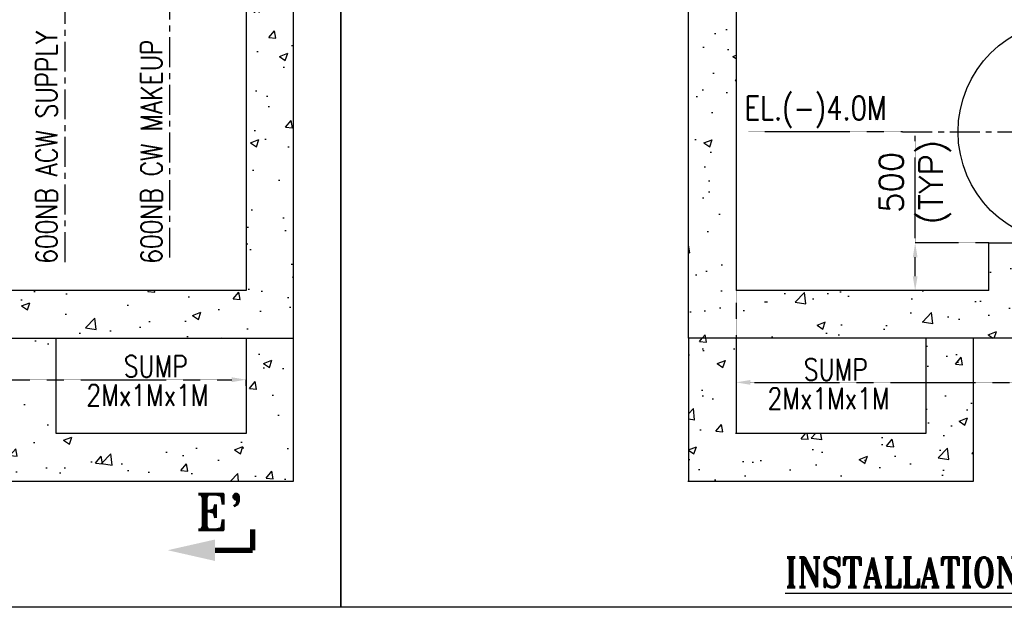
# Model space of a CAD drawing. Header units: inches. Extents: x -341304 to 31571016, y -692717 to 2132253.
# Tile 90 of 256: x 654891 to 696259, y -426170 to -401500. Entities that reach past the tile are written whole.
import ezdxf
from ezdxf.enums import TextEntityAlignment as Align

# ---------------------------------------------------------------- set-up
doc = ezdxf.new("R2010")
doc.units = ezdxf.units.IN
doc.header["$MEASUREMENT"] = 0
doc.linetypes.add('CENTER', pattern=[2, 1.25, -0.25, 0.25, -0.25])
for name, color, linetype in [('0-CL', 8, 'CENTER'), ('0-CW RETURN', 1, 'Continuous'), ('CWPIPES', 7, 'Continuous'), ('DIM', 1, 'Continuous'), ('text', 3, 'Continuous')]:
    doc.layers.add(name, color=color, linetype=linetype)
doc.styles.add('ROMANS', font='romans')
doc.styles.add('ROMANT', font='romant', dxfattribs={"height": 5})
doc.dimstyles.new('User-300', dxfattribs={"dimscale": 400, "dimtxt": 1.5, "dimasz": 1.25, "dimexe": 1, "dimexo": 1, "dimgap": 0.4, "dimtad": 1, "dimdec": 0, "dimlfac": 0.5, "dimzin": 0, "dimdsep": 46, "dimtxsty": 'ROMANS', "dimcen": 1, "dimclrd": 8, "dimclre": 8, "dimclrt": 3, "dimadec": 0, "dimazin": 0, "dimtfac": 1, "dimtdec": 0, "dimtix": 1, "dimtofl": 0, "dimtmove": 0, "dimatfit": 3, "dimfxl": 1, "dimtolj": 1, "dimtzin": 0, "dimarcsym": 0})
pattern_1 = [(50, (385777.7, -15169.3), (3586.3, -313.76), [375, -4125]), (355, (385777.7, -15169.3), (-693.757, 3760.96), [300, -3300]), (100.4514, (386076.6, -15195.5), (2892.544, 3447.2), [318.7, -3505.71]), (46.1842, (385777.7, -14169.3), (5336.21, -827.6), [562.5, -6187.5]), (96.6356, (386222.4, -14238.3), (4673.31, 4870.59), [478.05, -5258.57]), (351.1842, (385777.7, -14169.3), (4673.31, 4870.6), [450, -4950]), (21, (386277.7, -14419.3), (2984.535, -2013.094), [375, -4125]), (326, (386277.7, -14419.3), (1216.577, 3625.75), [300, -3300]), (71.4514, (386526.4, -14587), (4201.11, 1612.656), [318.7, -3505.71]), (37.5, (385777.7, -15169.3), (60.799, 1664.469), [0, -3260, 0, -3350, 0, -3312.5]), (7.5, (385777.7, -15169.3), (1315.348, 1972.059), [0, -1910, 0, -3185, 0, -1262.5]), (327.5, (384662.7, -15169.3), (2669.112, -112.774), [0, -1250, 0, -3900, 0, -5175]), (317.5, (384162.7, -15169.3), (2915.93, 500.525), [0, -1625, 0, -2590, 0, -3675])]
pattern_2 = [(50, (0, 0), (3586.3, -313.76), [375, -4125]), (355, (0, 0), (-693.757, 3760.96), [300, -3300]), (100.4514, (299, -26), (2892.544, 3447.2), [318.7, -3505.71]), (46.1842, (0, 1000), (5336.207, -827.596), [562.5, -6187.5]), (96.6356, (444.7, 931), (4673.31, 4870.59), [478.05, -5258.57]), (351.1842, (0, 1000), (4673.31, 4870.59), [450, -4950]), (21, (500, 750), (2984.535, -2013.094), [375, -4125]), (326, (500, 750), (1216.577, 3625.75), [300, -3300]), (71.4514, (748.7, 582.2), (4201.112, 1612.656), [318.7, -3505.71]), (37.5, (0, 0), (60.7993, 1664.4693), [0, -3260, 0, -3350, 0, -3312.5]), (7.5, (0, 0), (1315.348, 1972.0586), [0, -1910, 0, -3185, 0, -1262.5]), (327.5, (-1115, 0), (2669.112, -112.7744), [0, -1250, 0, -3900, 0, -5175]), (317.5, (-1615, 0), (2915.931, 500.525), [0, -1625, 0, -2590, 0, -3675])]

# ---------------------------------------------------------------- blocks, each defined once
blk = doc.blocks.new('*D740')
at = {"layer": '0-CL', "color": 8, "lineweight": -2, "transparency": 16777216}
for p, q in [((320302, -205890), (320302, -209629)), ((320902, -209629), (358902, -209629)), ((359502, -209889), (359502, -209629))]:
    blk.add_line(p, q, dxfattribs=at)
at = {"layer": '0-CL', "color": 8, "transparency": 16777216}
for points in [[(320902, -209529), (320902, -209729), (320302, -209629)], [(358902, -209529), (358902, -209729), (359502, -209629)]]:
    blk.add_solid(points, dxfattribs=at)
at = {"layer": 'Defpoints', "color": 0, "transparency": 16777216}
for p in [(320302, -205890), (359502, -209629), (359502, -209889)]:
    blk.add_point(p, dxfattribs=at)
at = {"layer": '0-CL', "color": 3, "transparency": 16777216, "insert": (339902, -208969), "char_height": 1000, "attachment_point": 5, "style": 'ROMANS'}
blk.add_mtext('\\A1;9800', dxfattribs=at)
blk = doc.blocks.new('*D543')
at = {"layer": '0-CL', "color": 8, "lineweight": -2, "transparency": 16777216}
for p, q in [((328780, -250972), (328780, -246479)), ((331874, -250972), (328780, -250972)), ((328780, -252373), (328780, -251572)), ((331875, -252973), (328780, -252973))]:
    blk.add_line(p, q, dxfattribs=at)
at = {"layer": '0-CL', "color": 8, "transparency": 16777216}
for points in [[(328680, -251572), (328880, -251572), (328780, -250972)], [(328680, -252373), (328880, -252373), (328780, -252973)]]:
    blk.add_solid(points, dxfattribs=at)
at = {"layer": 'Defpoints', "color": 0, "transparency": 16777216}
for p in [(331874, -250972), (328780, -252973), (331875, -252973)]:
    blk.add_point(p, dxfattribs=at)
at = {"layer": '0-CL', "color": 3, "transparency": 16777216, "insert": (328780, -248425), "char_height": 1000, "attachment_point": 5, "rotation": 90, "style": 'ROMANS'}
blk.add_mtext('\\A1;500\\P(TYP)', dxfattribs=at)
blk = doc.blocks.new('*D548')
at = {"layer": '0-CL', "color": 8, "lineweight": -2, "transparency": 16777216}
for p, q in [((321253, -252974), (321253, -256826)), ((356053, -252974), (356053, -256826)), ((321853, -256826), (355453, -256826))]:
    blk.add_line(p, q, dxfattribs=at)
at = {"layer": '0-CL', "color": 8, "transparency": 16777216}
for points in [[(321853, -256726), (321853, -256926), (321253, -256826)], [(355453, -256726), (355453, -256926), (356053, -256826)]]:
    blk.add_solid(points, dxfattribs=at)
at = {"layer": 'Defpoints', "color": 0, "transparency": 16777216}
for p in [(321253, -252974), (356053, -252974), (356053, -256826)]:
    blk.add_point(p, dxfattribs=at)
at = {"layer": '0-CL', "color": 3, "transparency": 16777216, "insert": (338653, -256166), "char_height": 1000, "attachment_point": 5, "style": 'ROMANS'}
blk.add_mtext('\\A1;8700', dxfattribs=at)
blk = doc.blocks.new('BFV SEAL')
at = {"layer": 'DIM', "color": 1, "insert": (-396561, -329721, 10342), "char_height": 1250, "width": 21761.29, "attachment_point": 1, "style": 'ROMANT'}
blk.add_mtext('\\pi5809.2;{\\W0.8;SCHEME FOR \\P\\pi1999.7;INSTALLATION OF BFV \\P\\pi7642.6;CW1,2&3}', dxfattribs=at)
blk = doc.blocks.new("L'-L'")
h = blk.add_hatch()
h.set_pattern_fill('AR-CONC', color=256, scale=500)
h.set_pattern_definition(pattern_1)
h.paths.add_polyline_path([(361502.4, -207888.5), (361502.4, -183220.2), (360437.5, -183220.2), (360437.5, -185003.8), (359502.4, -185003.8), (359502.4, -205888.7), (345175.4, -205888.8), (345175.4, -203888.5), (337175.4, -203888.7), (337175.4, -205889.1), (332316.3, -205889.1), (332316.3, -203889.1), (324316.3, -203889.2), (324316.3, -205889.2), (320302.4, -205889.5), (320302.4, -185003.5), (319367.2, -185003.5), (319367.2, -183219.9), (318302.4, -183219.9), (318302.4, -207888.7)])
h = blk.add_hatch()
h.set_pattern_fill('AR-CONC', color=256, scale=500)
h.set_pattern_definition(pattern_1)
h.paths.add_polyline_path([(361502.4, -207888.5), (359502.4, -207888.6), (359502.4, -211889.5), (351526, -211889.5), (351526, -207888.6), (349526, -207888.6), (349526, -213888.9), (361502.4, -213888.9)])
at = {"color": 7}
blk.add_lwpolyline([(304654.6, -176882.8), (363489.5, -176882.8), (363489.5, -219184.9), (304654.6, -219184.9)], close=True, dxfattribs=at)
blk.add_lwpolyline([(361502.4, -207888.5), (361502.4, -183220.2), (360437.5, -183220.2), (360437.5, -185003.8), (359502.4, -185003.8), (359502.4, -205888.7), (345175.4, -205888.8), (345175.4, -203888.5), (337175.4, -203888.7), (337175.4, -205889.1), (332316.3, -205889.1), (332316.3, -203889.1), (324316.3, -203889.2), (324316.3, -205889.2), (320302.4, -205889.5), (320302.4, -185003.5), (319367.2, -185003.5), (319367.2, -183219.9), (318302.4, -183219.9), (318302.4, -207888.7)], close=True)
blk.add_lwpolyline([(349526, -207888.6), (349526, -213888.9), (361502.4, -213888.9), (361502.4, -207888.5)])
blk.add_lwpolyline([(359502.4, -207888.6), (359502.4, -211889.5), (351526, -211889.5), (351526, -207888.6)], dxfattribs=at)
at = {"layer": '0-CL', "lineweight": -3, "ltscale": 1000}
for p, q in [((351902.4, -204689.8), (351902.4, -190034.8)), ((356302.4, -204504.9), (356302.4, -190034.8))]:
    blk.add_line(p, q, dxfattribs=at)
at = {"layer": 'text', "color": 1, "const_width": 225}
for points in [[(359781.1, -215908.6), (359781.1, -216789)], [(359781.1, -216789), (358197.8, -216789)]]:
    blk.add_lwpolyline(points, dxfattribs=at)
at = {"layer": 'text', "color": 1}
blk.add_solid([(358197.8, -217239, 7387.3), (358197.8, -216339, 7387.3), (356208.1, -216789, 7387.3)], dxfattribs=at)
at = {"layer": 'text', "style": 'ROMANS', "width": 0.8}
for s, p in [('600NB ACW SUPPLY', (351569, -204762.6)), ('600NB CW MAKEUP', (355974.9, -204762.6))]:
    blk.add_text(s, height=900, rotation=90, dxfattribs=at).set_placement(p)
for s, p in [('SUMP', (354364.3, -209520.3)), ('2Mx1Mx1M', (352796, -210732.7))]:
    blk.add_text(s, height=900, dxfattribs=at).set_placement(p)
at = {"layer": 'text', "color": 20, "style": 'ROMANT'}
blk.add_text("E'", height=1500, dxfattribs=at).set_placement((357379.2, -215934, 9849.8))
at = {"layer": '0-CL'}
dim = blk.add_linear_dim(base=(359502.4, -209628.7), p1=(320302.1, -205889.5), p2=(359502.4, -209889.1), dimstyle='User-300', override={"dimtxt": 2.5, "dimasz": 1.5, "dimexe": 0, "dimexo": 0, "dimtad": 3, "dimlfac": 0.25}, dxfattribs=at)
dim.commit()
dim.dimension.update_dxf_attribs({"geometry": '*D740', "text_midpoint": (339902.2, -208968.7)})
blk = doc.blocks.new("O'-O'")
h = blk.add_hatch()
h.set_pattern_fill('AR-CONC', color=256, scale=500)
h.set_pattern_definition(pattern_2)
edge = h.paths.add_edge_path()
edge.add_line((319253.4, -254973.4), (319253.3, -230304.7))
edge.add_line((319253.3, -230304.7), (320318.2, -230304.7))
edge.add_line((320318.2, -230304.7), (320318.2, -232088.2))
edge.add_line((320318.2, -232088.2), (321253.3, -232088.2))
edge.add_line((321253.3, -232088.2), (321253.3, -252974.3))
edge.add_line((331874.5, -252973.9), (321253.3, -252974.2))
edge.add_line((344747.5, -252973.6), (338486, -252973.8))
edge.add_line((338486, -250973.9), (338486, -252973.8))
edge.add_line((331874.5, -252973.9), (331874.5, -250973.9))
edge.add_line((331874.5, -250973.9), (338486, -250973.9))
edge.add_line((344747.5, -252973.6), (344747.5, -250973.3))
edge.add_line((351359.1, -252973.5), (356053.3, -252973.5))
edge.add_line((351359, -250973.3), (351359.1, -252973.5))
edge.add_line((344747.5, -250973.3), (351359, -250973.3))
edge.add_line((358053.3, -254973.3), (358053.3, -230305))
edge.add_line((358053.3, -230305), (356988.5, -230305))
edge.add_line((356988.5, -230305), (356988.5, -232088.6))
edge.add_line((356988.5, -232088.6), (356053.3, -232088.6))
edge.add_line((356053.3, -232088.6), (356053.3, -252973.5))
edge.add_line((358053.3, -254973.3), (319253.4, -254973.4))
h = blk.add_hatch()
h.set_pattern_fill('AR-CONC', color=256, scale=500)
h.set_pattern_definition(pattern_2)
h.paths.add_polyline_path([(331229.8, -254973.4), (329229.8, -254973.4), (329229.8, -258974.3), (321253.5, -258974.3), (321253.5, -254973.4), (319253.5, -254973.4), (319253.5, -260973.7), (331229.8, -260973.6)])
at = {"color": 7}
for p, q in [((331874.5, -252973.9), (331874.5, -250973.9)), ((331874.5, -250973.9), (338486, -250973.9)), ((319253.5, -254973.4), (319253.5, -260973.7)), ((321253.5, -254973.4), (321253.5, -258974.3)), ((329229.8, -254973.4), (329229.8, -258974.3)), ((331229.8, -260973.6), (331229.8, -254973.4)), ((329229.8, -258974.3), (321229.8, -258974.3))]:
    blk.add_line(p, q, dxfattribs=at)
for p, q in [((358053.3, -254973.3), (319253.4, -254973.4)), ((319229.8, -260973.7), (331229.8, -260973.7))]:
    blk.add_line(p, q)
blk.add_lwpolyline([(304654.6, -223967.3), (361008.3, -223967.3), (361008.3, -266269.3), (304654.6, -266269.3)], close=True, dxfattribs=at)
blk.add_lwpolyline([(319253.4, -254973.4), (319253.3, -230304.7), (320318.2, -230304.7), (320318.2, -232088.2), (321253.3, -232088.2), (321253.3, -252974.3)], dxfattribs=at)
blk.add_lwpolyline([(331874.5, -252973.9), (321253.3, -252974.2)])
at = {"layer": '0-CL', "lineweight": -3, "ltscale": 1000}
blk.add_line((328242.4, -246303.9), (354505.1, -246303.9), dxfattribs=at)
at = {"layer": '0-CW RETURN', "color": 1}
blk.add_circle((335253.3, -246303.9), 4670, dxfattribs=at)
at = {"layer": 'CWPIPES', "color": 2, "linetype": 'CENTER'}
blk.add_line((328242.4, -246303.9), (321778.6, -246303.9), dxfattribs=at)
at = {"layer": 'text', "style": 'ROMANS', "width": 0.8}
for s, height, p in [(' EL.(-)4.0M', 1000, (321066.3, -245808.9)), ('SUMP', 900, (324100.5, -256742.2)), ('2Mx1Mx1M', 900, (322579, -257954.7))]:
    blk.add_text(s, height=height, dxfattribs=at).set_placement(p)
at = {"layer": 'text', "color": 1, "lineweight": 25, "style": 'ROMANT', "width": 0.8}
blk.add_text('%%UINSTALLATION OF ULTRASONIC FLOWMTR. U#4', height=1250, dxfattribs=at).set_placement((339749.6, -265006.2), align=Align.MIDDLE)
at = {"layer": '0-CL'}
dim = blk.add_linear_dim(base=(328780.5, -252972.8), p1=(331874.5, -250971.9), p2=(331874.5, -252972.8), angle=90, text='<>\\X(TYP)', dimstyle='User-300', override={"dimtxt": 2.5, "dimasz": 1.5, "dimexe": 0, "dimexo": 0, "dimtad": 3, "dimlfac": 0.25}, dxfattribs=at)
dim.commit()
dim.dimension.update_dxf_attribs({"geometry": '*D543', "text_midpoint": (328780.5, -248425.2), "dimtype": 128})
dim = blk.add_linear_dim(base=(356053.3, -256826.2), p1=(321253.3, -252974.2), p2=(356053.3, -252974.2), dimstyle='User-300', override={"dimtxt": 2.5, "dimasz": 1.5, "dimexe": 0, "dimexo": 0, "dimtad": 3, "dimlfac": 0.25}, dxfattribs=at)
dim.commit()
dim.dimension.update_dxf_attribs({"geometry": '*D548', "text_midpoint": (338653.3, -256166.2)})

msp = doc.modelspace()

# ---------------------------------------------------------------- block references
at = {"color": 20}
msp.add_blockref('BFV SEAL', (900374.6, -85059.9), dxfattribs=at)
at = {"color": 7}
for name, p in [("L'-L'", (304898.9, -206984.9)), ("O'-O'", (363733.8, -159900.4))]:
    msp.add_blockref(name, p, dxfattribs=at)

doc.saveas('drawing.dxf')
